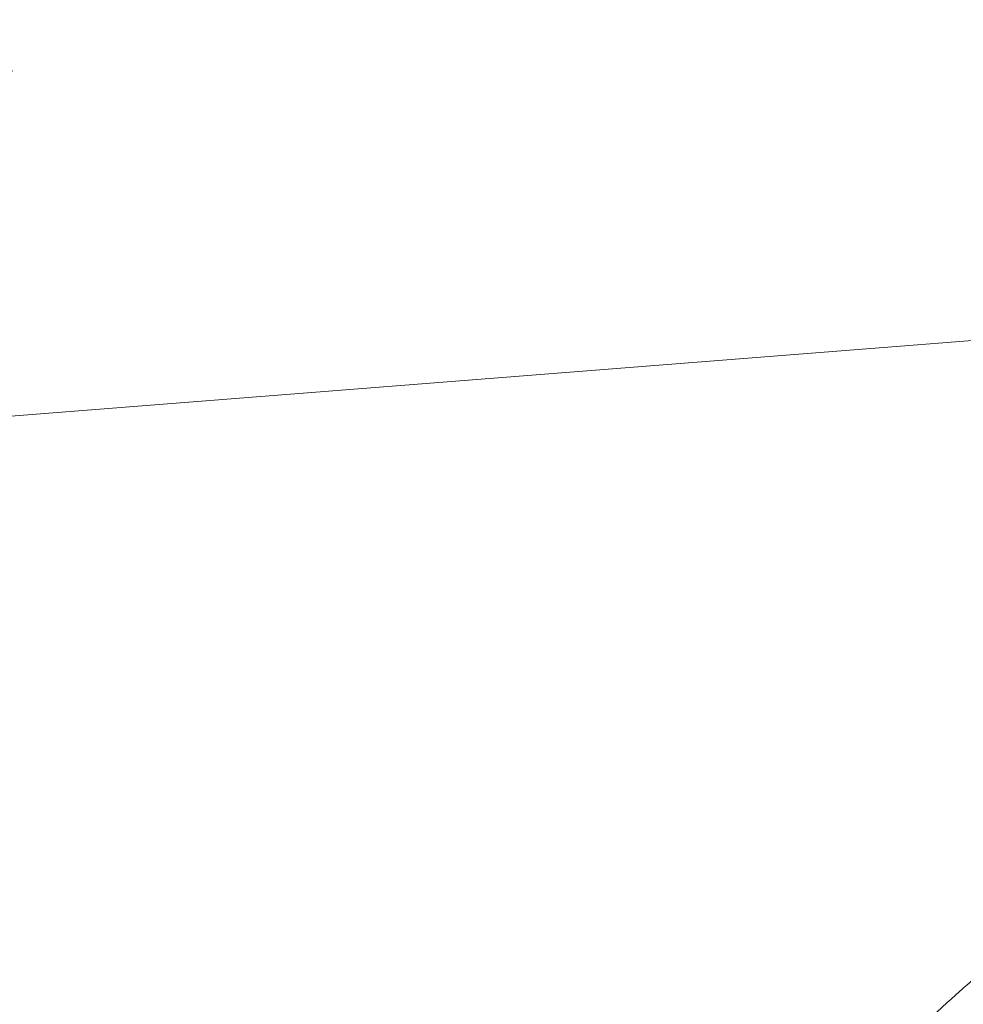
# Model space of a CAD drawing. Extents: x 5459245 to 5462690, y 5971016 to 5972523.
# Tile 136 of 198: x 5462450.85 to 5462451.99, y 5972214 to 5972215.19. Entities that reach past the tile are written whole.
import ezdxf

# ---------------------------------------------------------------- set-up
doc = ezdxf.new("R2010")
doc.units = 0
doc.linetypes.add('8', pattern=[0.5, 0.25, -0.25])
doc.layers.add('A_MAŁA ARCHITEKTURA', color=195, linetype='CONTINUOUS', lineweight=9)
doc.layers.add('ADT CCTV', color=102, linetype='CONTINUOUS')

# ---------------------------------------------------------------- blocks, each defined once
blk = doc.blocks.new('A$C43995eb0')
at = {"layer": 'A_MAŁA ARCHITEKTURA', "linetype": '8', "lineweight": 25, "ltscale": 2}
blk.add_arc((1246.2, -1092.3), 1500, 228.7623, 264.6957, dxfattribs=at)
at = {"layer": 'A_MAŁA ARCHITEKTURA', "linetype": 'Continuous'}
blk.add_open_spline([(768.6, -596), (771.6, -599.2), (780.3, -608.1), (794.8, -622.8), (812.1, -639.9), (829.6, -656.7), (847.2, -673.3), (865.1, -689.7), (883.1, -705.8), (901.4, -721.7), (919.8, -737.3), (938.4, -752.7), (957.1, -767.8), (976, -782.7), (995.1, -797.3), (1014.4, -811.7), (1033.8, -825.7), (1053.3, -839.6), (1073, -853.1), (1092.9, -866.4), (1112.9, -879.4), (1133.1, -892.1), (1153.4, -904.6), (1173.8, -916.8), (1194.4, -928.7), (1215.1, -940.3), (1235.9, -951.7), (1256.9, -962.7), (1278, -973.5), (1299.2, -984), (1320.5, -994.2), (1341.9, -1004.1), (1363.5, -1013.7), (1385.1, -1023), (1406.9, -1032), (1428.7, -1040.7), (1450.7, -1049.2), (1472.7, -1057.3), (1494.8, -1065.1), (1517.1, -1072.6), (1539.4, -1079.9), (1561.7, -1086.8), (1584.2, -1093.4), (1606.7, -1099.7), (1629.3, -1105.7), (1652, -1111.4), (1674.7, -1116.8), (1697.4, -1121.8), (1720.3, -1126.6), (1743.2, -1131.1), (1766.1, -1135.2), (1789.1, -1139), (1812.1, -1142.5), (1835.1, -1145.8), (1858.2, -1148.6), (1881.4, -1151.2), (1904.5, -1153.5), (1927.7, -1155.4), (1950.9, -1157.1), (1974.1, -1158.4), (1997.3, -1159.4), (2019.7, -1160), (2034.4, -1160.2), (2041.3, -1160.3)], degree=3, knots=[0, 0, 0, 0, 0.008859, 0.025435, 0.04201, 0.058584, 0.075158, 0.09173, 0.108302, 0.124873, 0.141442, 0.158011, 0.174578, 0.191145, 0.20771, 0.224275, 0.240838, 0.257401, 0.273962, 0.290523, 0.307082, 0.32364, 0.340197, 0.356754, 0.373309, 0.389863, 0.406416, 0.422968, 0.439519, 0.456068, 0.472617, 0.489165, 0.505712, 0.522258, 0.538803, 0.555347, 0.57189, 0.588432, 0.604973, 0.621513, 0.638052, 0.654591, 0.671129, 0.687665, 0.704202, 0.720737, 0.737272, 0.753806, 0.770339, 0.786872, 0.803404, 0.819936, 0.836467, 0.852998, 0.869528, 0.886058, 0.902587, 0.919116, 0.935645, 0.952174, 0.968702, 0.98523, 1, 1, 1, 1], dxfattribs=at)
blk = doc.blocks.new('A770198')
at = {"layer": 'ADT CCTV', "color": 140, "lineweight": 9}
blk.add_line((7.7854, 37.289), (7.7646, 0.7774), dxfattribs=at)
blk.add_arc((30, 19.0421), 30, 140.60054, 219.40054, dxfattribs=at)
blk = doc.blocks.new('G$CFAE608CC')
at = {"layer": 'ADT CCTV', "rotation": 90}
blk.add_blockref('A770198', (38.0838, 0), dxfattribs=at)

msp = doc.modelspace()

# ---------------------------------------------------------------- block references
at = {"layer": 'A_MAŁA ARCHITEKTURA', "xscale": 0.001, "yscale": 0.001, "zscale": 0.001, "rotation": 242.9301705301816}
msp.add_blockref('A$C43995eb0', (5462453.5658, 5972214.8187), dxfattribs=at)
at = {"layer": 'ADT CCTV', "rotation": 184.5356804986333}
msp.add_blockref('G$CFAE608CC', (5462467.5094, 5972223.8305), dxfattribs=at)

doc.saveas('drawing.dxf')
